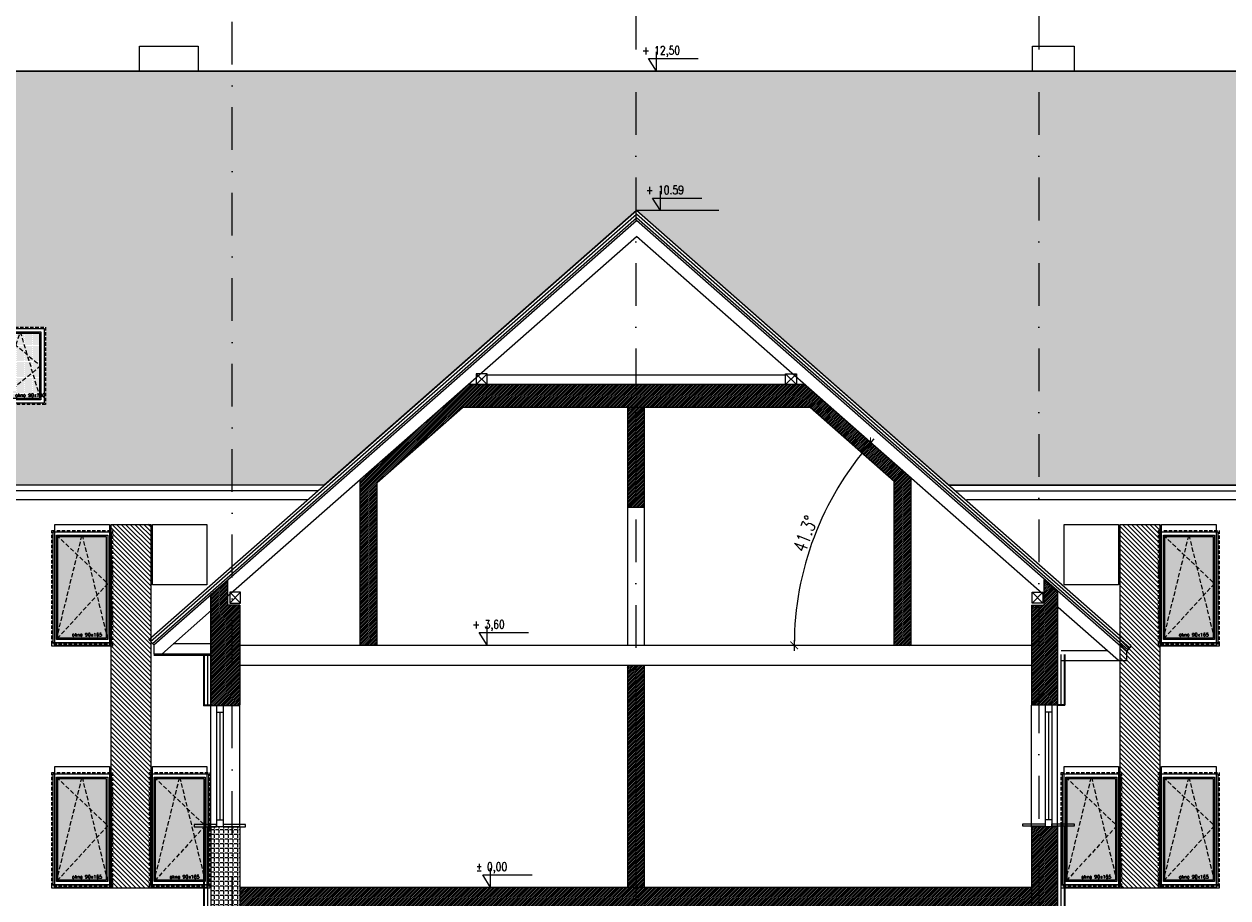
# Model space of a CAD drawing. Header units: millimetres. Extents: x -82287 to 177822, y -399756 to 0.
# Tile 222 of 228: x 60565 to 62354, y -202056 to -200757. Entities that reach past the tile are written whole.
import ezdxf
from ezdxf.enums import TextEntityAlignment as Align

# ---------------------------------------------------------------- set-up
doc = ezdxf.new("R2010")
doc.units = ezdxf.units.MM
doc.header["$MEASUREMENT"] = 0
for name, pattern in [('SUŁOSZOWA - PB 21 03$0$CACHE', [9.525, 6.35, -3.175]), ('SUŁOSZOWA - PB 21 03$0$CARKOVANA', [7.5, 5, -2.5]), ('SUŁOSZOWA - PB 21 03$0$DASHDOT', [25.4, 12.7, -6.35, 0, -6.35])]:
    doc.linetypes.add(name, pattern=pattern)
doc.layers.get('DEFPOINTS').update_dxf_attribs({"lineweight": 50})
doc.layers.add('FL_XREF', color=252, linetype='Continuous')
for name, color, linetype, lineweight in [('SUŁOSZOWA - PB 21 03$0$! opisy okien elewacja', 251, 'Continuous', 0), ('SUŁOSZOWA - PB 21 03$0$!! 0_ Istn-okna', 251, 'Continuous', 0), ('SUŁOSZOWA - PB 21 03$0$!! 0_ Istn-sciany', 251, 'Continuous', 0), ('SUŁOSZOWA - PB 21 03$0$!! 0_ Istn-widok', 251, 'Continuous', 0), ('SUŁOSZOWA - PB 21 03$0$!! 0_ WIDOK ELEWACJA', 251, 'Continuous', 0), ('SUŁOSZOWA - PB 21 03$0$!! 0_Istn-drzwi', 251, 'Continuous', 0), ('SUŁOSZOWA - PB 21 03$0$!! 0_Opis_pom', 251, 'Continuous', 0), ('SUŁOSZOWA - PB 21 03$0$!! 0_Osie', 251, 'SUŁOSZOWA - PB 21 03$0$DASHDOT', 0), ('SUŁOSZOWA - PB 21 03$0$!! 1_ tynk zewn  - nowy', 251, 'Continuous', 0), ('SUŁOSZOWA - PB 21 03$0$!! 1_ELEWACJA KOLOR', 251, 'Continuous', 0), ('SUŁOSZOWA - PB 21 03$0$!! 1_Hatch dach', 251, 'Continuous', 0), ('SUŁOSZOWA - PB 21 03$0$!! 1_OPIS POM NOWE', 251, 'Continuous', 0), ('SUŁOSZOWA - PB 21 03$0$!! 2_ remont Ocieplenie', 251, 'SUŁOSZOWA - PB 21 03$0$ZIGZAG', 0), ('SUŁOSZOWA - PB 21 03$0$!! 2_Hatch dach', 251, 'Continuous', 0), ('SUŁOSZOWA - PB 21 03$0$!! 2_hatch istniejące', 251, 'Continuous', 0), ('SUŁOSZOWA - PB 21 03$0$!! 2_NOWE OKNA WIDOk - remont', 251, 'Continuous', 0), ('SUŁOSZOWA - PB 21 03$0$!! 2_TYNK OBRYS', 251, 'Continuous', 0), ('SUŁOSZOWA - PB 21 03$0$0-osie-liniA', 251, 'SUŁOSZOWA - PB 21 03$0$DASHDOT', 0), ('SUŁOSZOWA - PB 21 03$0$0-rzedne-blok', 251, 'Continuous', 0)]:
    doc.layers.add(name, color=color, linetype=linetype, lineweight=lineweight)
doc.styles.add('SUŁOSZOWA - PB 21 03$0$ARIAL', font='tahoma.ttf')
doc.styles.add('SUŁOSZOWA - PB 21 03$0$DEUTSCH', font='SIMPLEX8')
doc.styles.add('SUŁOSZOWA - PB 21 03$0$SIMPLEX', font='simplex.shx', dxfattribs={"width": 0.77})
doc.styles.add('SUŁOSZOWA - PB 21 03$0$TXT', font='simplex.shx')
doc.linetypes.add('SUŁOSZOWA - PB 21 03$0$ZIGZAG', pattern='A,0.00254,-5.08,[131,ltypeshp.shx,S=5.08,R=0,X=-5.08,Y=0],-10.16,[131,ltypeshp.shx,S=5.08,R=180,X=5.08,Y=0],-5.08', length=20.32254)
doc.dimstyles.new('SUŁOSZOWA - PB 21 03$0$OL PB 200', dxfattribs={"dimscale": 4, "dimtxt": 5, "dimasz": 0.2, "dimexe": 10, "dimexo": 10, "dimgap": 1, "dimtad": 1, "dimdec": 1, "dimrnd": 0.5, "dimzin": 9, "dimdsep": 46, "dimtxsty": 'SUŁOSZOWA - PB 21 03$0$SIMPLEX', "dimblk": 'SUŁOSZOWA - PB 21 03$0$thick_MSz', "dimcen": 0.1, "dimdle": 8, "dimse1": 1, "dimse2": 1, "dimclrd": 256, "dimclre": 256, "dimclrt": 3, "dimadec": 1, "dimazin": 2, "dimtfac": 1, "dimtdec": 1, "dimtix": 1, "dimtofl": 0, "dimtmove": 2, "dimatfit": 3, "dimldrblk": 'SUŁOSZOWA - PB 21 03$0$thick_MSz', "dimfxl": 10, "dimfxlon": 1, "dimtolj": 1, "dimlwd": -1, "dimlwe": -1, "dimarcsym": 0})
pattern_1 = [(315, (4038.4983, 39195.6034), (3.367596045, 3.367596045), [])]
pattern_2 = [(225, (57913.864, -203778.1074), (1.3470384, -1.3470384), [])]

# ---------------------------------------------------------------- blocks, each defined once
blk = doc.blocks.new('SUŁOSZOWA - PB 21 03$0$okno 90x180')
at = {"layer": 'SUŁOSZOWA - PB 21 03$0$!! 1_Hatch dach', "true_color": 0x575757}
h = blk.add_hatch(dxfattribs=at)
h.set_pattern_fill('DOTS', color=251)
h.set_pattern_definition([(0, (-9632.3096, -11392.1331), (0.79375, 1.5875), [0, -1.5875])])
h.paths.add_polyline_path([(9, -20), (81, -20), (81, -171), (9, -171)])
at = {"layer": 'SUŁOSZOWA - PB 21 03$0$!! 0_ Istn-okna', "linetype": 'SUŁOSZOWA - PB 21 03$0$CARKOVANA', "lineweight": 5}
blk.add_lwpolyline([(0, -11), (90, -11), (90, -180), (0, -180)], close=True, dxfattribs=at)
at = {"layer": 'SUŁOSZOWA - PB 21 03$0$!! 0_ Istn-okna'}
for points in [[(2, -13), (88, -13), (88, -178), (2, -178)], [(7, -18), (83, -18), (83, -173), (7, -173)], [(9, -20), (81, -20), (81, -171), (9, -171)], [(0, -178), (90, -178), (90, -183), (0, -183)]]:
    blk.add_lwpolyline(points, close=True, dxfattribs=at)
at = {"layer": 'SUŁOSZOWA - PB 21 03$0$!! 1_Hatch dach', "color": 251, "linetype": 'SUŁOSZOWA - PB 21 03$0$CACHE', "true_color": 0x575757}
for points in [[(7, -173), (45, -18), (83, -173)], [(7, -18), (83, -90), (7, -173)]]:
    blk.add_lwpolyline(points, dxfattribs=at)
at = {"insert": (30.1, -163.6), "char_height": 5, "attachment_point": 1, "style": 'SUŁOSZOWA - PB 21 03$0$TXT'}
blk.add_mtext_dynamic_manual_height_columns('okno 90x165', width=52.63, gutter_width=75, heights=[0], dxfattribs=at)
blk = doc.blocks.new('SUŁOSZOWA - PB 21 03$0$OKNO POŁACIOWE')
at = {"layer": 'SUŁOSZOWA - PB 21 03$0$!! 1_Hatch dach', "true_color": 0x575757}
h = blk.add_hatch(dxfattribs=at)
h.set_pattern_fill('DOTS', color=251)
h.set_pattern_definition([(0, (62967.6391, -229507.4222), (0.79375, 1.5875), [0, -1.5875])])
h.paths.add_polyline_path([(72608.9, -218174.3), (72665.9, -218174.3), (72665.9, -218271.3), (72608.9, -218271.3)])
at = {"layer": 'SUŁOSZOWA - PB 21 03$0$!! 0_ Istn-okna', "linetype": 'SUŁOSZOWA - PB 21 03$0$CARKOVANA', "lineweight": 5}
blk.add_lwpolyline([(72599.9, -218165.3), (72674.9, -218165.3), (72674.9, -218280.3), (72599.9, -218280.3)], close=True, dxfattribs=at)
at = {"layer": 'SUŁOSZOWA - PB 21 03$0$!! 0_ Istn-okna'}
for points in [[(72601.9, -218167.3), (72672.9, -218167.3), (72672.9, -218278.3), (72601.9, -218278.3)], [(72606.9, -218172.3), (72667.9, -218172.3), (72667.9, -218273.3), (72606.9, -218273.3)], [(72608.9, -218174.3), (72665.9, -218174.3), (72665.9, -218271.3), (72608.9, -218271.3)]]:
    blk.add_lwpolyline(points, close=True, dxfattribs=at)
at = {"layer": 'SUŁOSZOWA - PB 21 03$0$!! 1_Hatch dach', "color": 251, "linetype": 'SUŁOSZOWA - PB 21 03$0$CACHE', "true_color": 0x575757}
for points in [[(72606.9, -218273.3), (72637.4, -218172.3), (72667.9, -218273.3)], [(72606.9, -218172.3), (72667.9, -218222.8), (72606.9, -218273.3)]]:
    blk.add_lwpolyline(points, dxfattribs=at)
at = {"insert": (72630, -218263.9), "char_height": 5, "attachment_point": 1, "style": 'SUŁOSZOWA - PB 21 03$0$TXT'}
blk.add_mtext_dynamic_manual_height_columns('okno 90x180', width=52.63, gutter_width=75, heights=[0], dxfattribs=at)
blk = doc.blocks.new('SUŁOSZOWA - PB 21 03$0$BLOK OSIE ABC PD')
at = {"layer": 'SUŁOSZOWA - PB 21 03$0$0-osie-liniA', "ltscale": 5}
for points in [[(60812.06735, -202649.32309), (60812.06735, -200656.87852)], [(61412.06735, -200656.87852), (61412.06735, -202649.32309)], [(62011.06735, -200656.87852), (62011.06735, -202649.32309)]]:
    blk.add_lwpolyline(points, dxfattribs=at)
blk = doc.blocks.new('SUŁOSZOWA - PB 21 03$0$thick_MSz')
for p, q in [((-10, 0), (10, 0)), ((0, 15), (0, -15))]:
    blk.add_line(p, q)
at = {"const_width": 2, "elevation": 2}
blk.add_lwpolyline([(-7.1, -7.1), (7.1, 7.1)], dxfattribs=at)
blk = doc.blocks.new('*D1489')
at = {"transparency": 16777216}
blk.add_arc((62103.6, -201733.7), 456.1, 138.7527, 179.8995, dxfattribs=at)
at = {"layer": 'DEFPOINTS', "color": 0, "transparency": 16777216}
for p in [(61412.8, -201125.9), (61699.3, -201522.7), (62020.1, -201660.2), (60824.6, -201733.7), (62000.1, -201733.7)]:
    blk.add_point(p, dxfattribs=at)
at = {"transparency": 16777216, "xscale": 0.8, "yscale": 0.8, "zscale": 0.8}
for p, rotation in [((61761.2, -201432.4), 48.70247054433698), ((61647.5, -201733.7), 269.9497522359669)]:
    blk.add_blockref('SUŁOSZOWA - PB 21 03$0$thick_MSz', p, dxfattribs=dict(at, rotation=rotation))
at = {"color": 3, "transparency": 16777216, "insert": (61663.8, -201567.8), "char_height": 20, "attachment_point": 5, "rotation": 69.3261, "style": 'SUŁOSZOWA - PB 21 03$0$SIMPLEX'}
blk.add_mtext('\\A1;41.3°', dxfattribs=at)
blk = doc.blocks.new('SUŁOSZOWA - PB 21 03$0$D_kota')
for p, q in [((-0.8, 15), (8.7, 15)), ((8.7, 0), (-0.8, 15)), ((8.7, 0), (8.7, 23))]:
    blk.add_line(p, q)
blk.add_lwpolyline([(-0.8, 15), (57.9, 15)])
at = {"style": 'SUŁOSZOWA - PB 21 03$0$DEUTSCH', "width": 0.8}
blk.add_attdef('POZ.ARCH', (7.3, 19.7), '', height=10, dxfattribs=at)
blk = doc.blocks.new('SUŁOSZOWA - PB 21 03')
at = {"layer": 'SUŁOSZOWA - PB 21 03$0$!! 1_ELEWACJA KOLOR'}
h = blk.add_hatch(dxfattribs=at)
h.set_pattern_fill('ANSI31', color=251, scale=1.5, angle=-90)
h.set_pattern_definition(pattern_1)
h.paths.add_polyline_path([(60632.06735, -201553.74713), (60691.06735, -201553.74713), (60691.06735, -202094.74713), (60632.06735, -202094.74713)])
h = blk.add_hatch(dxfattribs=at)
h.set_pattern_fill('ANSI31', color=251, scale=1.5, angle=-90)
h.set_pattern_definition(pattern_1)
h.paths.add_polyline_path([(62132.06735, -201553.74713), (62191.06735, -201553.74713), (62191.06735, -202094.74713), (62132.06735, -202094.74713)])
at = {"layer": 'SUŁOSZOWA - PB 21 03$0$!! 1_Hatch dach'}
h = blk.add_hatch(dxfattribs=at)
h.set_pattern_fill('AR-B88', color=8, scale=0.1)
h.set_pattern_definition([(0, (0, 0), (0, 20.32), []), (90, (0, 0), (-10.16, 20.32), [20.32, -20.32])])
h.paths.add_polyline_path([(62911.56735, -200879.74713), (59911.56735, -200879.74713), (60284.83426, -201154.19671), (60277.56735, -201162.45455), (60277.56735, -201175.9674), (60265.67605, -201175.9674), (60229.06735, -201175.9674), (60229.06735, -201425.92266), (59594.06735, -201425.92266), (59594.06735, -201175.9674), (59545.56735, -201175.9674), (59545.56735, -201162.45455), (59538.30044, -201154.19671), (59911.56735, -200879.74713), (58979.56735, -200879.74713), (58979.56735, -201495.5652), (60948.79664, -201495.5652), (61412.81735, -201087.22697), (61876.83806, -201495.5652), (63933.56735, -201495.5652), (63933.56735, -200879.74713), (62911.56735, -200879.74713), (63284.83426, -201154.19671), (63277.56735, -201162.45455), (63277.56735, -201175.9674), (63265.67605, -201175.9674), (63229.06735, -201175.9674), (63229.06735, -201425.92266), (62594.06735, -201425.92266), (62594.06735, -201175.9674), (62545.56735, -201175.9674), (62545.56735, -201162.45455), (62538.30044, -201154.19671)])
h.paths.add_polyline_path([(60534.56735, -201260.54958), (60534.56735, -201375.54958), (60459.56735, -201375.54958), (60459.56735, -201260.54958)], flags=16)
h.paths.add_polyline_path([(60527.56735, -201267.54958), (60527.56735, -201368.54958), (60466.56735, -201368.54958), (60466.56735, -201267.54958)], flags=0)
h.paths.add_polyline_path([(60525.56735, -201269.54958), (60525.56735, -201316.39384), (60527.56735, -201318.04958), (60525.56735, -201319.70531), (60525.56735, -201361.92662), (60526.96339, -201366.54958), (60468.98319, -201366.54958), (60466.56735, -201368.54958), (60468.56735, -201361.92662), (60468.56735, -201269.20531), (60468.98319, -201269.54958), (60496.46339, -201269.54958), (60497.06735, -201267.54958), (60497.67131, -201269.54958)], flags=0)
h.paths.add_polyline_path([(63533.56735, -201260.54958), (63608.56735, -201260.54958), (63608.56735, -201375.54958), (63533.56735, -201375.54958)], flags=16)
h.paths.add_polyline_path([(63540.56735, -201267.54958), (63601.56735, -201267.54958), (63601.56735, -201368.54958), (63540.56735, -201368.54958)], flags=0)
h.paths.add_polyline_path([(63542.56735, -201269.20531), (63542.98319, -201269.54958), (63570.46339, -201269.54958), (63571.06735, -201267.54958), (63571.67131, -201269.54958), (63599.56735, -201269.54958), (63599.56735, -201316.39384), (63601.56735, -201318.04958), (63599.56735, -201319.70531), (63599.56735, -201361.92662), (63600.96339, -201366.54958), (63542.98319, -201366.54958), (63540.56735, -201368.54958), (63542.56735, -201361.92662)], flags=0)
h.paths.add_polyline_path([(59383.56735, -201260.54958), (59383.56735, -201375.54958), (59308.56735, -201375.54958), (59308.56735, -201260.54958)], flags=16)
h.paths.add_polyline_path([(59376.56735, -201267.54958), (59376.56735, -201368.54958), (59315.56735, -201368.54958), (59315.56735, -201267.54958)], flags=0)
h.paths.add_polyline_path([(59374.56735, -201269.54958), (59374.56735, -201316.39384), (59376.56735, -201318.04958), (59374.56735, -201319.70531), (59374.56735, -201361.92662), (59375.96339, -201366.54958), (59317.98319, -201366.54958), (59315.56735, -201368.54958), (59317.56735, -201361.92662), (59317.56735, -201269.20531), (59317.98319, -201269.54958), (59345.46339, -201269.54958), (59346.06735, -201267.54958), (59346.67131, -201269.54958)], flags=0)
h.paths.add_polyline_path([(59337.3951, -201365.38995), (59387.51415, -201365.38995), (59387.51415, -201357.88995), (59337.3951, -201357.88995)], flags=24)
h.paths.add_polyline_path([(60488.3951, -201365.38995), (60538.51415, -201365.38995), (60538.51415, -201357.88995), (60488.3951, -201357.88995)], flags=24)
h.paths.add_polyline_path([(63562.3951, -201365.38995), (63612.51415, -201365.38995), (63612.51415, -201357.88995), (63562.3951, -201357.88995)], flags=24)
at = {"layer": 'SUŁOSZOWA - PB 21 03$0$!! 2_Hatch dach'}
h = blk.add_hatch(dxfattribs=at)
h.set_pattern_fill('ANGLE', color=256)
h.set_pattern_definition([(180, (57913.864, -203778.1074), (-9e-16, -6.985), [5.08, -1.905]), (270, (57913.864, -203778.1074), (6.985, -1e-15), [5.08, -1.905])])
h.paths.add_polyline_path([(60780.56735, -202127.74713), (60823.56735, -202127.74713), (60823.56735, -202003.74713), (60780.56735, -202003.74713)])
at = {"layer": 'SUŁOSZOWA - PB 21 03$0$!! 2_hatch istniejące'}
h = blk.add_hatch(dxfattribs=at)
h.set_pattern_fill('ANSI31', color=256, scale=0.6)
h.set_pattern_definition(pattern_2)
h.paths.add_polyline_path([(61002.56735, -201486.87689), (61002.56735, -201733.74713), (61027.56735, -201733.74713), (61027.56735, -201491.51821), (61154.57994, -201379.74713), (61671.05476, -201379.74713), (61796.06735, -201489.75821), (61796.06735, -201733.74713), (61821.06735, -201733.74713), (61821.06735, -201485.11689), (61662.69262, -201345.74713), (61162.94208, -201345.74713)])
h = blk.add_hatch(dxfattribs=at)
h.set_pattern_fill('ANSI31', color=256, scale=0.6)
h.set_pattern_definition(pattern_2)
h.paths.add_polyline_path([(61399.56735, -201528.74713), (61424.56735, -201528.74713), (61424.56735, -201379.74713), (61399.56735, -201379.74713)])
h = blk.add_hatch(dxfattribs=at)
h.set_pattern_fill('ANSI31', color=256, scale=0.6)
h.set_pattern_definition(pattern_2)
h.paths.add_polyline_path([(60780.56735, -201658.2597), (60805.56735, -201636.2597), (60805.56735, -201673.74713), (60823.56735, -201673.74713), (60823.56735, -201823.36992), (60780.56735, -201823.36992)])
h = blk.add_hatch(dxfattribs=at)
h.set_pattern_fill('ANSI31', color=256, scale=0.6)
h.set_pattern_definition(pattern_2)
h.paths.add_polyline_path([(62000.06735, -201822.74713), (62038.56735, -201822.74713), (62038.56735, -201653.4197), (62019.06735, -201636.2597), (62019.06735, -201673.74713), (62000.06735, -201673.74713)])
h = blk.add_hatch(dxfattribs=at)
h.set_pattern_fill('ANSI31', color=256, scale=0.6)
h.set_pattern_definition(pattern_2)
h.paths.add_polyline_path([(61399.56735, -202093.74713), (61424.56735, -202093.74713), (61424.56735, -201763.74713), (61399.56735, -201763.74713)])
h = blk.add_hatch(dxfattribs=at)
h.set_pattern_fill('ANSI31', color=256, scale=0.6)
h.set_pattern_definition(pattern_2)
h.paths.add_polyline_path([(61976.56735, -202508.74713), (62066.56735, -202508.74713), (62066.56735, -202468.74713), (61976.56735, -202468.74713)])
h.paths.add_polyline_path([(62000.06735, -202468.74713), (62038.56735, -202468.74713), (62038.56735, -202003.74713), (62000.06735, -202003.74713)])
h = blk.add_hatch(dxfattribs=at)
h.set_pattern_fill('ANSI31', color=256, scale=0.6)
h.set_pattern_definition(pattern_2)
h.paths.add_polyline_path([(60823.56735, -202123.74713), (61399.56735, -202123.74713), (61399.56735, -202143.74713), (61424.56735, -202143.74713), (61424.56735, -202123.74713), (62000.06735, -202123.74713), (62000.06735, -202093.74713), (60823.56735, -202093.74713)])
at = {"layer": 'SUŁOSZOWA - PB 21 03$0$!! 0_ Istn-okna'}
for points in [[(60788.56735, -201823.36992), (60788.56735, -202003.74713)], [(60798.56735, -201823.36992), (60798.56735, -202003.74713)], [(62020.56735, -201822.36992), (62020.56735, -202002.74713)], [(62030.56735, -201822.36992), (62030.56735, -202002.74713)], [(60798.56735, -201833.36992), (60788.56735, -201833.36992)], [(60793.56735, -201833.36992), (60793.56735, -201993.74713)], [(62020.56735, -201832.36992), (62030.56735, -201832.36992)], [(62025.56735, -201832.36992), (62025.56735, -201992.74713)], [(60798.56735, -201993.74713), (60788.56735, -201993.74713)], [(62020.56735, -201992.74713), (62030.56735, -201992.74713)]]:
    blk.add_lwpolyline(points, dxfattribs=at)
for points in [[(60755.4202, -202003.74713), (60788.56735, -202003.74713), (60788.56735, -201999.8319), (60755.4202, -201999.8319)], [(60798.56735, -202003.74713), (60831.7145, -202003.74713), (60831.7145, -201999.8319), (60798.56735, -201999.8319)], [(62020.56735, -202002.74713), (61987.4202, -202002.74713), (61987.4202, -201998.8319), (62020.56735, -201998.8319)], [(62063.7145, -202002.74713), (62030.56735, -202002.74713), (62030.56735, -201998.8319), (62063.7145, -201998.8319)]]:
    blk.add_lwpolyline(points, close=True, dxfattribs=at)
at = {"layer": 'SUŁOSZOWA - PB 21 03$0$!! 0_ Istn-sciany'}
for points in [[(61002.56735, -201486.87689), (61162.94208, -201345.74713)], [(61662.69262, -201345.74713), (61162.94208, -201345.74713)], [(61821.06735, -201485.11689), (61662.69262, -201345.74713)], [(61027.56735, -201491.51821), (61154.57994, -201379.74713)], [(61671.05476, -201379.74713), (61154.57994, -201379.74713)], [(61399.56735, -201379.74713), (61399.56735, -201528.74713)], [(61424.56735, -201379.74713), (61424.56735, -201528.74713)], [(61796.06735, -201489.75821), (61671.05476, -201379.74713)], [(61002.56735, -201733.74713), (61002.56735, -201486.87689)], [(61027.56735, -201733.74713), (61027.56735, -201491.51821)], [(61796.06735, -201733.74713), (61796.06735, -201489.75821)], [(61821.06735, -201733.74713), (61821.06735, -201485.11689)], [(61424.56735, -201528.74713), (61399.56735, -201528.74713)], [(60780.56735, -201823.36992), (60780.56735, -201658.2597), (60805.56735, -201636.2597)], [(60805.56735, -201673.74713), (60805.56735, -201636.2597)], [(62019.06735, -201673.74713), (62019.06735, -201636.2597)], [(62019.06735, -201636.2597), (62038.56735, -201653.4197)], [(62019.06735, -201673.74713), (62019.06735, -201636.2597)], [(62038.56735, -201653.4197), (62019.06735, -201636.2597)], [(60780.56735, -201658.2597), (60780.56735, -201823.36992)], [(60780.56735, -201658.2597), (60780.56735, -201823.36992)], [(62038.56735, -201653.4197), (62038.56735, -201822.74713)], [(60823.56735, -201673.74713), (60805.56735, -201673.74713)], [(60823.56735, -201673.74713), (60823.56735, -201822.74713)], [(62000.06735, -201673.74713), (62000.06735, -201822.74713)], [(62000.06735, -201673.74713), (62019.06735, -201673.74713)], [(62000.06735, -201673.74713), (62019.06735, -201673.74713)], [(62000.06735, -201733.74713), (60824.56735, -201733.74713)], [(62000.06735, -201763.74713), (60824.56735, -201763.74713)], [(61399.56735, -201763.74713), (61399.56735, -202093.74713)], [(61424.56735, -201763.74713), (61424.56735, -202093.74713)], [(60823.56735, -201823.36992), (60780.56735, -201823.36992)], [(62038.56735, -201822.74713), (62000.06735, -201822.74713)], [(60780.56735, -202003.74713), (60780.56735, -202127.74713)], [(60823.56735, -202003.74713), (60780.56735, -202003.74713)], [(60823.56735, -202003.74713), (60780.56735, -202003.74713)], [(60823.56735, -202003.74713), (60823.56735, -202127.74713)], [(62038.56735, -202003.74713), (62000.06735, -202003.74713)], [(62000.06735, -202003.74713), (62000.06735, -202468.74713)], [(62038.56735, -202003.74713), (62038.56735, -202468.74713)], [(62000.06735, -202093.74713), (60823.56735, -202093.74713)]]:
    blk.add_lwpolyline(points, dxfattribs=at)
at = {"layer": 'SUŁOSZOWA - PB 21 03$0$!! 0_ Istn-widok'}
for points in [[(60674.56735, -200842.74713), (60761.56735, -200842.74713), (60761.56735, -200879.74713), (60674.56735, -200879.74713)], [(62001.56735, -200842.74713), (62063.56735, -200842.74713), (62063.56735, -200879.74713), (62001.56735, -200879.74713)]]:
    blk.add_lwpolyline(points, close=True, dxfattribs=at)
blk.add_lwpolyline([(61876.83806, -201495.5652), (63933.56735, -201495.5652)], dxfattribs=at)
at = {"layer": 'SUŁOSZOWA - PB 21 03$0$!! 0_ WIDOK ELEWACJA'}
for points in [[(63933.56735, -200879.74713), (57620.56735, -200879.74713)], [(60688.30044, -201724.80185), (61412.81735, -201087.22697)], [(62148.33426, -201734.48185), (61412.81735, -201087.22697)], [(60690.94295, -201727.8047), (61412.81735, -201092.55524)], [(60693.58547, -201730.80756), (61412.81735, -201097.8835)], [(60695.56735, -201733.0597), (61412.81735, -201101.8797)], [(62145.69174, -201737.4847), (61412.81735, -201092.55524)], [(62143.04923, -201740.48756), (61412.81735, -201097.8835)], [(62141.06735, -201742.7397), (61412.81735, -201101.8797)], [(60805.56735, -201660.23689), (61412.81735, -201125.85689)], [(62020.06735, -201660.23689), (61412.81735, -201125.85689)], [(61174.95088, -201345.74713), (61190.95088, -201329.74713)], [(61190.95088, -201345.74713), (61174.95088, -201329.74713)], [(61174.95088, -201345.74713), (61190.95088, -201329.74713)], [(61190.95088, -201345.74713), (61174.95088, -201329.74713)], [(61634.68382, -201331.74713), (61190.95088, -201331.74713)], [(61650.68382, -201345.74713), (61634.68382, -201329.74713)], [(61634.68382, -201345.74713), (61650.68382, -201329.74713)], [(61650.68382, -201345.74713), (61634.68382, -201329.74713)], [(61634.68382, -201345.74713), (61650.68382, -201329.74713)], [(60948.79664, -201495.5652), (57620.56735, -201495.5652)], [(60939.41272, -201503.82305), (57620.56735, -201503.82305)], [(60924.05721, -201517.33589), (57620.56735, -201517.33589)], [(61886.22198, -201503.82305), (63933.56735, -201503.82305)], [(63933.56735, -201517.33589), (61903.31236, -201517.33589)], [(61399.56735, -201528.74713), (61399.56735, -201733.74713)], [(61424.56735, -201528.74713), (61424.56735, -201733.74713)], [(60808.56735, -201670.74713), (60824.56735, -201654.74713)], [(60824.56735, -201670.74713), (60808.56735, -201654.74713)], [(62017.06735, -201670.74713), (62001.06735, -201654.74713)], [(62001.06735, -201670.74713), (62017.06735, -201654.74713)], [(62017.06735, -201670.74713), (62001.06735, -201654.74713)], [(62001.06735, -201670.74713), (62017.06735, -201654.74713)], [(60707.45865, -201746.57254), (60781.56735, -201681.35689)], [(62129.17605, -201756.25254), (62039.56735, -201677.39689)], [(60688.30044, -201724.80185), (60695.56735, -201733.0597)], [(60688.30044, -201724.80185), (60695.56735, -201733.0597)], [(60695.56735, -201733.0597), (60695.56735, -201746.57254)], [(60695.56735, -201733.0597), (60695.56735, -201746.57254)], [(60780.56735, -201731.57254), (60724.50411, -201731.57254)], [(60780.56735, -201731.57254), (60724.50411, -201731.57254)], [(62148.33426, -201734.48185), (62141.06735, -201742.7397)], [(62148.33426, -201734.48185), (62141.06735, -201742.7397)], [(60780.56735, -201746.57254), (60695.56735, -201746.57254)], [(60707.45865, -201746.57254), (60695.56735, -201746.57254)], [(60780.56735, -201746.57254), (60695.56735, -201746.57254)], [(60707.45865, -201746.57254), (60695.56735, -201746.57254)], [(60780.56735, -201748.57254), (60695.56735, -201748.57254)], [(62044.06735, -201741.25254), (62112.13059, -201741.25254)], [(62044.06735, -201741.25254), (62112.13059, -201741.25254)], [(62141.06735, -201742.7397), (62141.06735, -201756.25254)], [(62141.06735, -201742.7397), (62141.06735, -201756.25254)], [(62044.06735, -201756.25254), (62141.06735, -201756.25254)], [(62044.06735, -201756.25254), (62141.06735, -201756.25254)], [(62129.17605, -201756.25254), (62141.06735, -201756.25254)], [(62129.17605, -201756.25254), (62141.06735, -201756.25254)], [(60780.56735, -202003.74713), (60780.56735, -201823.36992)], [(60823.56735, -202003.74713), (60823.56735, -201823.36992)], [(62000.06735, -202003.74713), (62000.06735, -201822.74713)], [(62038.56735, -202003.74713), (62038.56735, -201823.74713)]]:
    blk.add_lwpolyline(points, dxfattribs=at)
for points in [[(58979.56735, -201495.5652), (58979.56735, -200879.74713), (63933.56735, -200879.74713), (63933.56735, -201495.5652), (61876.83806, -201495.5652), (61412.81735, -201087.22697), (60948.79664, -201495.5652)], [(61190.95088, -201329.74713), (61174.95088, -201329.74713), (61174.95088, -201345.74713), (61190.95088, -201345.74713)], [(61190.95088, -201329.74713), (61174.95088, -201329.74713), (61174.95088, -201345.74713), (61190.95088, -201345.74713)], [(61634.68382, -201329.74713), (61650.68382, -201329.74713), (61650.68382, -201345.74713), (61634.68382, -201345.74713)], [(61634.68382, -201329.74713), (61650.68382, -201329.74713), (61650.68382, -201345.74713), (61634.68382, -201345.74713)], [(60548.56735, -201553.74713), (60629.56735, -201553.74713), (60629.56735, -201733.74713), (60548.56735, -201733.74713)], [(60693.56735, -201553.74713), (60774.56735, -201553.74713), (60774.56735, -201643.74713), (60693.56735, -201643.74713)], [(62048.56735, -201553.74713), (62129.56735, -201553.74713), (62129.56735, -201643.74713), (62048.56735, -201643.74713)], [(62193.56735, -201553.74713), (62274.56735, -201553.74713), (62274.56735, -201733.74713), (62193.56735, -201733.74713)], [(60824.56735, -201654.74713), (60808.56735, -201654.74713), (60808.56735, -201670.74713), (60824.56735, -201670.74713)], [(62001.06735, -201654.74713), (62017.06735, -201654.74713), (62017.06735, -201670.74713), (62001.06735, -201670.74713)], [(62001.06735, -201654.74713), (62017.06735, -201654.74713), (62017.06735, -201670.74713), (62001.06735, -201670.74713)], [(60548.56735, -201913.74713), (60629.56735, -201913.74713), (60629.56735, -202093.74713), (60548.56735, -202093.74713)], [(60693.56735, -201913.74713), (60774.56735, -201913.74713), (60774.56735, -202093.74713), (60693.56735, -202093.74713)], [(62048.56735, -201913.74713), (62129.56735, -201913.74713), (62129.56735, -202093.74713), (62048.56735, -202093.74713)], [(62193.56735, -201913.74713), (62274.56735, -201913.74713), (62274.56735, -202093.74713), (62193.56735, -202093.74713)]]:
    blk.add_lwpolyline(points, close=True, dxfattribs=at)
at = {"layer": 'SUŁOSZOWA - PB 21 03$0$!! 0_Istn-drzwi'}
blk.add_lwpolyline([(57620.56735, -200879.74713), (63933.56735, -200879.74713)], dxfattribs=at)
at = {"layer": 'SUŁOSZOWA - PB 21 03$0$!! 1_ tynk zewn  - nowy'}
for points in [[(60769.56735, -201748.09502), (60769.56735, -201823.74713)], [(60770.56735, -201748.09502), (60770.56735, -201823.74713)], [(62048.56735, -201747.09502), (62048.56735, -201822.74713)], [(62049.56735, -201747.09502), (62049.56735, -201822.74713)], [(60780.56735, -201822.74713), (60769.56735, -201822.74713)], [(60780.56735, -201823.74713), (60769.56735, -201823.74713)], [(62038.56735, -201821.74713), (62049.56735, -201821.74713)], [(62038.56735, -201822.74713), (62049.56735, -201822.74713)], [(60769.56735, -202003.74713), (60769.56735, -202127.74713)], [(60770.56735, -202003.74713), (60770.56735, -202127.74713)], [(62048.56735, -202002.74713), (62048.56735, -202343.32922)], [(62049.56735, -202002.74713), (62049.56735, -202343.32922)]]:
    blk.add_lwpolyline(points, dxfattribs=at)
at = {"layer": 'SUŁOSZOWA - PB 21 03$0$!! 2_ remont Ocieplenie', "linetype": 'SUŁOSZOWA - PB 21 03$0$ZIGZAG', "ltscale": 0.75}
for points in [[(60775.56735, -201748.09502), (60775.56735, -201822.74713)], [(62043.56735, -201747.09502), (62043.56735, -201821.74713)], [(60775.56735, -202003.74713), (60775.56735, -202126.74713)], [(62043.56735, -202002.74713), (62043.56735, -202342.32922)]]:
    blk.add_lwpolyline(points, dxfattribs=at)
at = {"layer": 'SUŁOSZOWA - PB 21 03$0$!! 2_TYNK OBRYS'}
for points in [[(60632.06735, -201553.74713), (60691.06735, -201553.74713), (60691.06735, -202094.74713), (60632.06735, -202094.74713)], [(62132.06735, -201553.74713), (62191.06735, -201553.74713), (62191.06735, -202094.74713), (62132.06735, -202094.74713)]]:
    blk.add_lwpolyline(points, close=True, dxfattribs=at)
at = {"layer": 'SUŁOSZOWA - PB 21 03$0$0-rzedne-blok'}
for p, q in [((61529.63135, -200879.74713), (61407.11774, -200879.74713)), ((61535.33096, -201087.22697), (61412.81735, -201087.22697)), ((61272.59332, -201733.74713), (61150.07972, -201733.74713)), ((61272.59332, -202093.74713), (61150.07972, -202093.74713)), ((61518.54225, -202093.74713), (61338.9106, -202093.74713))]:
    blk.add_line(p, q, dxfattribs=at)
at = {"layer": 'SUŁOSZOWA - PB 21 03$0$! opisy okien elewacja'}
blk.add_blockref('SUŁOSZOWA - PB 21 03$0$OKNO POŁACIOWE', (-12140.38142, 16904.73947), dxfattribs=at)
at = {"layer": 'SUŁOSZOWA - PB 21 03$0$!! 0_Osie'}
blk.add_blockref('SUŁOSZOWA - PB 21 03$0$BLOK OSIE ABC PD', (0, 0), dxfattribs=at)
at = {"layer": 'SUŁOSZOWA - PB 21 03$0$!! 2_NOWE OKNA WIDOk - remont'}
for p in [(60544.06735, -201551.74713), (62189.06735, -201551.74713), (60544.06735, -201911.74713), (60689.06735, -201911.74713), (62044.06735, -201911.74713), (62189.06735, -201911.74713)]:
    blk.add_blockref('SUŁOSZOWA - PB 21 03$0$okno 90x180', p, dxfattribs=at)
at = {"layer": 'SUŁOSZOWA - PB 21 03$0$0-rzedne-blok'}
ref = blk.add_blockref('SUŁOSZOWA - PB 21 03$0$D_kota', (61432.09652, -200879.74713), dxfattribs=dict(at, xscale=1.250000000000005, yscale=1.250000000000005, zscale=1.250000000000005))
ref.add_attrib('POZ.ARCH', '+ 12,50', (61421.27121, -200855.16718), dxfattribs={"layer": '0', "height": 12.5, "style": 'SUŁOSZOWA - PB 21 03$0$DEUTSCH', "width": 0.8})
ref = blk.add_blockref('SUŁOSZOWA - PB 21 03$0$D_kota', (61437.79613, -201087.22697), dxfattribs=dict(at, xscale=1.250000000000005, yscale=1.250000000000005, zscale=1.250000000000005))
ref.add_attrib('POZ.ARCH', '+ 10.59', (61426.97082, -201062.64703), dxfattribs={"layer": '0', "height": 12.5, "style": 'SUŁOSZOWA - PB 21 03$0$DEUTSCH', "width": 0.8})
ref = blk.add_blockref('SUŁOSZOWA - PB 21 03$0$D_kota', (61180.00493, -201733.27667), dxfattribs=dict(at, xscale=1.250000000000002, yscale=1.250000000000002, zscale=1.250000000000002, rotation=359.9999999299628))
ref.add_attrib('POZ.ARCH', '+ 3,60', (61169.17961, -201708.69672), dxfattribs={"layer": '0', "height": 12.5, "style": 'SUŁOSZOWA - PB 21 03$0$DEUTSCH', "width": 0.8})
ref = blk.add_blockref('SUŁOSZOWA - PB 21 03$0$D_kota', (61185.41759, -202093.74713), dxfattribs=dict(at, xscale=1.250000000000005, yscale=1.250000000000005, zscale=1.250000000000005))
ref.add_attrib('POZ.ARCH', '%%p 0,00  ', (61174.59227, -202069.16718), dxfattribs={"layer": '0', "height": 12.5, "style": 'SUŁOSZOWA - PB 21 03$0$DEUTSCH', "width": 0.8})
at = {"layer": 'SUŁOSZOWA - PB 21 03$0$!! 0_Opis_pom', "ltscale": 0.7, "style": 'SUŁOSZOWA - PB 21 03$0$ARIAL'}
for tag, p in [('B0,19', (52679.2094, -194257.55204)), ('B2,14', (73874.0461, -194402.0887)), ('B2,12', (73342.49259, -194413.89249)), ('B1,21', (60405.50261, -194427.18207)), ('B2,11', (73069.01144, -194438.89383)), ('A1,16', (59129.54925, -194448.08429)), ('B1/17', (59524.53699, -194450.37428)), ('B1,19', (59914.81903, -194448.15658)), ('1,22', (60947.33929, -194456.1144)), ('1,23', (61575.22173, -194450.37428)), ('B2,16', (75195.07765, -194441.83446)), ('B0,15', (51514.15008, -194461.8073)), ('A1,1', (58808.06672, -194460.94161)), ('B1,18', (59715.51745, -194473.87108)), ('B2,17', (75506.7465, -194471.3759)), ('B2,19.1', (76701.67035, -194466.03695)), ('B3,7', (87459.81312, -194465.07097)), ('B3,3', (88235.73906, -194465.79732)), ('B0,18', (52071.43815, -194478.40179)), ('B1,20', (60198.53687, -194490.17374)), ('B2,10', (72728.63362, -194489.37283)), ('B2,15', (74566.38885, -194487.81114)), ('B3,6', (86826.65132, -194483.15512)), ('B3,8', (90006.66539, -194478.47972)), ('A0,6', (49094.40602, -194505.72387)), ('A2,5', (72452.45009, -194505.90583)), ('B2,13', (73649.91716, -194500.01242)), ('A0,4', (49692.81919, -194517.93289)), ('A0,3', (49906.53818, -194524.03766)), ('B0,20', (53125.45224, -194527.8835)), ('B0,22', (54187.56644, -194519.04308)), ('A1,6', (58565.96262, -194514.50753)), ('B1,1', (61908.24378, -194515.48656)), ('A0,5', (49399.71914, -194533.19455)), ('B0,21', (53847.26622, -194535.08002)), ('B1,3', (62229.35503, -194604.49851)), ('B2,18', (75922.43604, -194612.23635)), ('B2,19', (77152.69039, -194617.53776)), ('A3,4', (85509.27934, -194642.47136)), ('B0,24B', (54824.42896, -194684.26784)), ('B1,4', (63476.45184, -194691.11207)), ('B0,13', (50367.63944, -194706.5583)), ('B0,16', (51457.40872, -194704.43091)), ('B0,17', (51897.58569, -194706.77195)), ('A2,4', (71695.75649, -194707.44268)), ('A1,5', (58149.22649, -194724.80163)), ('B0,23', (54542.05776, -194742.93939)), ('A2.1', (72371.45884, -194731.56251)), ('A1,2', (58744.42262, -194746.622)), ('B1,2D', (60756.29674, -194750.92727)), ('A1,15', (59129.54925, -194780.73348)), ('B0,14', (50962.60809, -194789.06568)), ('B1,4', (63483.03852, -194791.04365)), ('A3.1', (86079.08704, -194786.62422)), ('A0,2', (49295.91259, -194810.95246)), ('B0,7', (52851.95551, -194845.56115)), ('B1,2B', (62374.83512, -194841.86715)), ('B2.7', (74548.27897, -194836.12781)), ('B3,2', (89035.72921, -194837.99287)), ('B1,2A', (61803.35407, -194869.27513)), ('B0,8', (51561.38742, -194890.27848)), ('A1,3', (58810.05243, -195008.83917)), ('A3.2', (86016.50296, -195004.88875)), ('A0,1', (49914.27925, -195025.82804)), ('A0,10', (49695.87246, -195042.9259)), ('B0,17', (51225.06492, -195049.74007)), ('A0,7', (49042.50308, -195082.6056)), ('B0,6', (52110.41055, -195069.39267)), ('B1,8', (61403.63433, -195071.25189)), ('A2.2', (72371.45884, -195070.78713)), ('B2.2', (74976.1855, -195068.47988)), ('B3,11', (88623.94853, -195099.23575)), ('B3,4', (87612.56208, -195132.78192)), ('B3,5', (86839.47632, -195174.05241)), ('B0,12', (50313.60595, -195207.52936)), ('B0,11', (50726.178, -195219.06638)), ('B3,10', (89778.42161, -195220.68871)), ('B0,24A', (54359.17011, -195245.97867)), ('B1,6', (63686.26823, -195231.3997)), ('B0,10', (51476.34179, -195259.44699)), ('A1,4', (58093.66276, -195250.96213)), ('B3,9', (90479.74099, -195260.18621)), ('A0,11', (49643.96951, -195271.84772)), ('B1,14', (59332.54805, -195280.73534)), ('A0,8', (49042.50308, -195293.21363)), ('B0,9', (51798.4912, -195291.17482)), ('B2,21', (75970.16114, -195290.81005)), ('B1,13', (60186.62513, -195314.46953)), ('B1,5', (63419.22943, -195317.21026)), ('B2,9', (73175.51251, -195317.21162)), ('B0,3', (52068.59538, -195319.60465)), ('B1,10', (60892.94126, -195319.45825)), ('A2.3', (71832.37045, -195318.78232)), ('B2,4', (74493.5947, -195318.7733)), ('B2,3', (74674.2815, -195319.28036)), ('A3,3', (85569.83931, -195318.78232)), ('B3,1', (88723.65615, -195329.98594)), ('B1,9', (61058.12383, -195344.48743)), ('B2,8', (73894.209, -195338.18956)), ('B2.1', (75304.74121, -195348.36327)), ('B2,20', (77211.021, -195343.82367)), ('B0,2', (52227.2348, -195357.98297)), ('B1,2C', (61827.40698, -195369.02625)), ('B1,7', (62134.52151, -195372.05069)), ('B0,1', (53061.17304, -195403.85659)), ('A0,9', (49001.50444, -195413.15723)), ('A0,12', (49689.76592, -195485.50737)), ('B0,4', (52224.78303, -195500.96352)), ('B1,11', (61050.00078, -195512.89565)), ('B2,5', (74686.48999, -195507.24036)), ('B1,12', (60864.00751, -195544.00738)), ('B2,6', (74499.29165, -195549.55175)), ('B0,5', (52066.14362, -195556.83806)), ('C2,2', (74812.78942, -195865.8959)), ('C1,3', (61091.58871, -195973.27844)), ('C0,2A', (52278.30875, -196050.48297)), ('C0,1', (52808.36775, -196132.34208)), ('C1,2', (61690.27405, -196439.72387)), ('C1,1', (62060.59754, -196465.28533)), ('C3,1', (88979.71614, -196545.67785)), ('C0,2B', (53028.88223, -196668.8019)), ('C1,4', (61008.68123, -196686.32122)), ('C2,1', (75334.65984, -196786.2197)), ('C2,3', (74834.65119, -196933.26657)), ('C1,5', (61062.7252, -196991.42453)), ('C1,10', (62127.38542, -196998.81344)), ('C1,9', (62147.33751, -197289.53424)), ('C1,6', (61131.41824, -197329.69535)), ('C0,3', (52181.98562, -197341.92176)), ('D1,1', (73931.12245, -197584.03121)), ('C0,4', (52345.96562, -197596.60561)), ('D0,18', (60296.49264, -197617.95269)), ('C2,4', (75243.70451, -197663.89)), ('D0,7', (59141.53804, -197722.84718)), ('D0,3', (59562.25866, -197751.14316)), ('D0,17', (60701.16801, -197741.44864)), ('C1,7', (61222.2575, -197737.18052)), ('D1,6', (72757.78643, -197751.22612)), ('D1,4', (73157.19908, -197744.29721)), ('D0,6', (58741.71849, -197802.61699)), ('D0,10', (58357.73602, -197820.93991)), ('D,09', (59195.67196, -197881.51243)), ('C0,5', (52269.72696, -197902.4362)), ('C0,6', (52872.93793, -197917.07354)), ('D0,2', (59943.06082, -197917.06725)), ('D1,3', (73475.28953, -197924.29875)), ('D0,16', (60721.3534, -197935.2949)), ('D0,8', (59058.9008, -197963.64925)), ('D0,5', (59448.52586, -197969.8061)), ('D1,5', (73291.61607, -197999.29956)), ('C2,5', (74555.08284, -197988.7886)), ('D0,4', (59655.02693, -198042.2589)), ('D0,15', (60692.12223, -198127.4643)), ('D0,1', (59931.33074, -198173.12806)), ('D1,2', (73578.07819, -198172.30068)), ('D0,11', (58161.27105, -198211.45823)), ('D0,12', (58250.99458, -198537.17631)), ('D0,13', (58250.99458, -198764.99605)), ('D1,7', (71854.87376, -198786.88467)), ('D0,14', (59130.08589, -198795.3373)), ('D1,8', (71715.35366, -199212.44512))]:
    blk.add_attdef(tag, text='', height=11.968, dxfattribs=at).set_placement(p, align=Align.MIDDLE_CENTER)
at = {"layer": 'SUŁOSZOWA - PB 21 03$0$!! 1_OPIS POM NOWE', "style": 'SUŁOSZOWA - PB 21 03$0$ARIAL'}
for tag, p in [('C1.7A', (61271.6179, -197538.30303)), ('C2.5B', (74970.66097, -197546.70728)), ('C2,5C', (74903.71123, -197659.13664)), ('C2.4', (75374.07862, -197726.11453)), ('D1,2B', (74322.25834, -197791.43247)), ('C1.7C', (61260.26049, -197811.38428)), ('C1.8B', (61588.27341, -197817.62151)), ('C1.8A', (61884.42005, -197818.94854)), ('C1.7B', (61322.12354, -197933.89849)), ('C2,5A', (74943.41937, -197993.49482)), ('E1.2', (62164.78326, -198139.98688)), ('E1.5E', (62692.10372, -198153.27854)), ('D1,2C', (73419.9359, -198156.57844)), ('E2.9', (75361.45041, -198161.88904)), ('E2.7', (76022.45692, -198162.26272)), ('E3.1', (88990.58975, -198158.87886)), ('D1,2A', (74280.17915, -198172.30068)), ('E1.1', (61330.46191, -198191.9806)), ('E1.5D', (62993.60773, -198185.416)), ('E1.5C', (63016.9343, -198246.3437)), ('E1.5B', (63264.15117, -198307.8661)), ('E3.2', (88781.41347, -198385.24275)), ('E1.6', (61022.6264, -198421.00827)), ('E2.2', (74782.75417, -198427.85813)), ('E2.8', (75757.29014, -198437.09188)), ('E2.6', (76531.8031, -198444.40756)), ('E1.5A', (63049.47589, -198456.39852)), ('E3.4', (89392.22607, -198450.03942)), ('E1.5F', (62736.15118, -198589.14592)), ('E1.5G', (62892.39981, -198586.12622)), ('E1,4', (61888.25021, -198652.6996)), ('E2.1', (75803.99631, -198697.05773)), ('E1.5L', (63297.7633, -198733.65678)), ('E1.3', (61058.5992, -198806.28147)), ('E1.5H', (62893.53005, -198830.01758)), ('E2,3', (74778.52304, -198843.9541)), ('E3.3', (89150.95684, -198867.32581)), ('E1.5K', (63266.15427, -198904.67789)), ('E1.5I', (62723.74907, -199005.87002)), ('E2.4', (75135.87669, -199083.20857)), ('E2.5', (76615.04061, -199164.91143)), ('E1.5J', (63204.25187, -199215.697))]:
    blk.add_attdef(tag, text='', height=11.968, dxfattribs=at).set_placement(p, align=Align.MIDDLE_CENTER)
dim = blk.add_angular_dim_2l(base=(61699.27047, -201522.6806), line1=((62000.06735, -201733.74713), (60824.56735, -201733.74713)), line2=((62020.06735, -201660.23689), (61412.81735, -201125.85689)), dimstyle='SUŁOSZOWA - PB 21 03$0$OL PB 200')
dim.commit()
dim.dimension.update_dxf_attribs({"geometry": '*D1489', "text_midpoint": (61663.76803, -201567.77685)})

msp = doc.modelspace()

# ---------------------------------------------------------------- block references
at = {"layer": 'FL_XREF'}
msp.add_blockref('SUŁOSZOWA - PB 21 03', (62.3, 52.9), dxfattribs=at)

doc.saveas('drawing.dxf')
